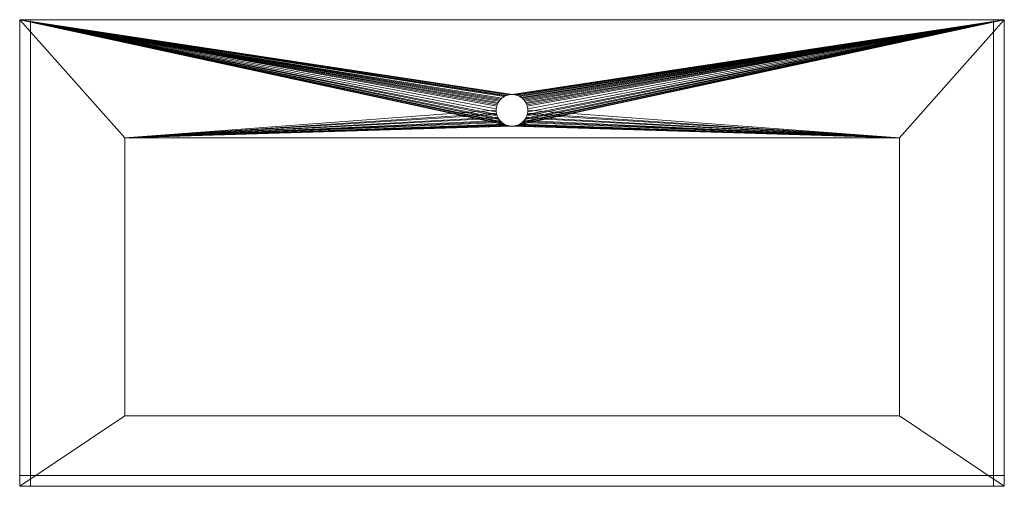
# Model space of a CAD drawing. Header units: millimetres. Extents: x -562 to 518, y -252 to 260.
import ezdxf

# ---------------------------------------------------------------- set-up
doc = ezdxf.new("R2010")
doc.units = ezdxf.units.MM
doc.layers.add('LUCIDO_1', color=1, linetype='Continuous', lineweight=20, true_color=0xff0000)

# ---------------------------------------------------------------- blocks, each defined once
blk = doc.blocks.new('Group-1')
at = {"layer": 'LUCIDO_1', "color": 124, "linetype": 'Continuous', "lineweight": 15, "true_color": 0x00aa66, "transparency": 33554687}
for points in [[(-562, 260, -2964.8), (-27.9, 176.9, -2964.8), (-26.5, 177.3, -2964.8)], [(-562, 260, -2964.8), (-39.3, 162.1, -2964.8), (-39.1, 163.6, -2964.8)], [(-562, 260, -2964.8), (-39.3, 159, -2964.8), (-39.3, 160.6, -2964.8)], [(-562, 260, -2964.8), (-29.3, 176.3, -2964.8), (-27.9, 176.9, -2964.8)], [(-26.5, 177.3, -2964.8), (-25, 177.6, -2964.8), (-562, 260, -2964.8)], [(-562, 260, -2964.8), (-33.2, 173.8, -2964.8), (-32, 174.8, -2964.8)], [(-562, 260, -2964.8), (-38.8, 165, -2964.8), (-38.3, 166.5, -2964.8)], [(-39.3, 160.6, -2964.8), (-39.3, 162.1, -2964.8), (-562, 260, -2964.8)], [(-562, 260, -2964.8), (-38.8, 156.1, -2964.8), (-39.1, 157.5, -2964.8)], [(518, 260, -2964.8), (-562, 260, -2964.8), (-25, 177.6, -2964.8), (-23.5, 177.8, -2964.8)], [(-562, 260, -2964.8), (-30.7, 175.6, -2964.8), (-29.3, 176.3, -2964.8)], [(-562, 260, -2964.8), (-34.3, 172.8, -2964.8), (-33.2, 173.8, -2964.8)], [(-32, 174.8, -2964.8), (-30.7, 175.6, -2964.8), (-562, 260, -2964.8)], [(-38.3, 166.5, -2964.8), (-37.7, 167.9, -2964.8), (-562, 260, -2964.8)], [(-37.7, 167.9, -2964.8), (-37, 169.2, -2964.8), (-562, 260, -2964.8)], [(-39.1, 157.5, -2964.8), (-39.3, 159, -2964.8), (-562, 260, -2964.8)], [(-562, 260, -2964.8), (-37, 151.9, -2964.8), (-37.7, 153.2, -2964.8)], [(-562, 260, -2964.8), (-37, 169.2, -2964.8), (-36.2, 170.5, -2964.8)], [(-39.1, 163.6, -2964.8), (-38.8, 165, -2964.8), (-562, 260, -2964.8)], [(-37.7, 153.2, -2964.8), (-38.3, 154.6, -2964.8), (-562, 260, -2964.8)], [(-38.3, 154.6, -2964.8), (-38.8, 156.1, -2964.8), (-562, 260, -2964.8)], [(-36.2, 170.5, -2964.8), (-35.3, 171.7, -2964.8), (-562, 260, -2964.8)], [(-35.3, 171.7, -2964.8), (-34.3, 172.8, -2964.8), (-562, 260, -2964.8)], [(-562, 260, -2964.8), (-34.3, 148.3, -2964.8), (-35.3, 149.4, -2964.8)], [(-35.3, 149.4, -2964.8), (-36.2, 150.6, -2964.8), (-562, 260, -2964.8)], [(-36.2, 150.6, -2964.8), (-37, 151.9, -2964.8), (-562, 260, -2964.8)], [(-562, 260, -2964.8), (-30.7, 145.5, -2964.8), (-32, 146.3, -2964.8)], [(-562, 260, -2964.8), (-26.5, 143.8, -2964.8), (-27.9, 144.2, -2964.8)], [(-32, 146.3, -2964.8), (-33.2, 147.3, -2964.8), (-562, 260, -2964.8)], [(-33.2, 147.3, -2964.8), (-34.3, 148.3, -2964.8), (-562, 260, -2964.8)], [(-27.9, 144.2, -2964.8), (-29.3, 144.8, -2964.8), (-562, 260, -2964.8)], [(-29.3, 144.8, -2964.8), (-30.7, 145.5, -2964.8), (-562, 260, -2964.8)], [(-562, 260, -2964.8), (-562, -252, -2964.8), (-446.7, -174.5, -2964.8), (-446.7, 130.5, -2964.8)], [(-25, 143.5, -2964.8), (-26.5, 143.8, -2964.8), (-562, 260, -2964.8), (-446.7, 130.5, -2964.8)], [(-562, 260, -2976.8), (-25, 177.6, -2976.8), (-26.5, 177.3, -2976.8)], [(-562, 260, -2976.8), (-30.7, 175.6, -2976.8), (-32, 174.8, -2976.8)], [(-26.5, 177.3, -2976.8), (-27.9, 176.9, -2976.8), (-562, 260, -2976.8)], [(-27.9, 176.9, -2976.8), (-29.3, 176.3, -2976.8), (-562, 260, -2976.8)], [(-562, 260, -2976.8), (-19, 177.6, -2976.8), (-20.5, 177.8, -2976.8)], [(-562, 260, -2976.8), (-38.8, 165, -2976.8), (-39.1, 163.6, -2976.8)], [(-562, 260, -2976.8), (-37, 169.2, -2976.8), (-37.7, 167.9, -2976.8)], [(-32, 174.8, -2976.8), (-33.2, 173.8, -2976.8), (-562, 260, -2976.8)], [(-33.2, 173.8, -2976.8), (-34.3, 172.8, -2976.8), (-562, 260, -2976.8)], [(-29.3, 176.3, -2976.8), (-30.7, 175.6, -2976.8), (-562, 260, -2976.8)], [(-562, 260, -2976.8), (-22, 177.9, -2976.8), (-23.5, 177.8, -2976.8)], [(-19, 177.6, -2976.8), (-562, 260, -2976.8), (518, 260, -2976.8)], [(-20.5, 177.8, -2976.8), (-22, 177.9, -2976.8), (-562, 260, -2976.8)], [(-39.1, 163.6, -2976.8), (-39.3, 162.1, -2976.8), (-562, 260, -2976.8)], [(-37.7, 167.9, -2976.8), (-38.3, 166.5, -2976.8), (-562, 260, -2976.8)], [(-562, 260, -2976.8), (-34.3, 172.8, -2976.8), (-35.3, 171.7, -2976.8)], [(-38.3, 166.5, -2976.8), (-38.8, 165, -2976.8), (-562, 260, -2976.8)], [(-35.3, 171.7, -2976.8), (-36.2, 170.5, -2976.8), (-562, 260, -2976.8)], [(-36.2, 170.5, -2976.8), (-37, 169.2, -2976.8), (-562, 260, -2976.8)], [(-23.5, 177.8, -2976.8), (-25, 177.6, -2976.8), (-562, 260, -2976.8)], [(-39.3, 162.1, -2976.8), (-39.3, 160.6, -2976.8), (-446.7, 130.5, -2976.8), (-562, 260, -2976.8)], [(-446.7, 130.5, -2976.8), (-446.7, -174.5, -2976.8), (-562, -252, -2976.8), (-562, 260, -2976.8)], [(-562, -252, -2976.8), (-562, -252, -2964.8), (-562, 260, -2964.8), (-562, 260, -2976.8), (-562, -252, -2976.8)], [(-562, 260, -2976.8), (-562, 260, -2964.8), (518, 260, -2964.8), (518, 260, -2976.8), (-562, 260, -2976.8)], [(-23.5, 177.8, -2964.8), (-22, 177.9, -2964.8), (518, 260, -2964.8)], [(518, 260, -2964.8), (-22, 177.9, -2964.8), (-20.5, 177.8, -2964.8)], [(-20.5, 177.8, -2964.8), (-19, 177.6, -2964.8), (518, 260, -2964.8)], [(-19, 177.6, -2964.8), (-17.5, 177.3, -2964.8), (518, 260, -2964.8)], [(518, 260, -2976.8), (-17.5, 177.3, -2976.8), (-19, 177.6, -2976.8)], [(-19, 143.5, -2976.8), (-17.5, 143.8, -2976.8), (518, 260, -2976.8), (403.1, 130.5, -2976.8)], [(518, 260, -2964.8), (-17.5, 177.3, -2964.8), (-16.1, 176.9, -2964.8)], [(-16.1, 176.9, -2976.8), (-17.5, 177.3, -2976.8), (518, 260, -2976.8)], [(518, 260, -2976.8), (-17.5, 143.8, -2976.8), (-16.1, 144.2, -2976.8)], [(-16.1, 176.9, -2964.8), (-14.7, 176.3, -2964.8), (518, 260, -2964.8)], [(518, 260, -2976.8), (-14.7, 176.3, -2976.8), (-16.1, 176.9, -2976.8)], [(-16.1, 144.2, -2976.8), (-14.7, 144.8, -2976.8), (518, 260, -2976.8)], [(-14.7, 176.3, -2964.8), (-13.3, 175.6, -2964.8), (518, 260, -2964.8)], [(518, 260, -2976.8), (-13.3, 175.6, -2976.8), (-14.7, 176.3, -2976.8)], [(-14.7, 144.8, -2976.8), (-13.3, 145.5, -2976.8), (518, 260, -2976.8)], [(-13.3, 175.6, -2964.8), (-12, 174.8, -2964.8), (518, 260, -2964.8)], [(-12, 174.8, -2976.8), (-13.3, 175.6, -2976.8), (518, 260, -2976.8)], [(518, 260, -2976.8), (-13.3, 145.5, -2976.8), (-12, 146.3, -2976.8)], [(518, 260, -2964.8), (-12, 174.8, -2964.8), (-10.8, 173.8, -2964.8)], [(518, 260, -2976.8), (-10.8, 173.8, -2976.8), (-12, 174.8, -2976.8)], [(-12, 146.3, -2976.8), (-10.8, 147.3, -2976.8), (518, 260, -2976.8)], [(-10.8, 173.8, -2964.8), (-9.7, 172.8, -2964.8), (518, 260, -2964.8)], [(518, 260, -2976.8), (-9.7, 172.8, -2976.8), (-10.8, 173.8, -2976.8)], [(-10.8, 147.3, -2976.8), (-9.7, 148.3, -2976.8), (518, 260, -2976.8)], [(518, 260, -2964.8), (-9.7, 172.8, -2964.8), (-8.7, 171.7, -2964.8)], [(-8.7, 171.7, -2976.8), (-9.7, 172.8, -2976.8), (518, 260, -2976.8)], [(518, 260, -2976.8), (-9.7, 148.3, -2976.8), (-8.7, 149.4, -2976.8)], [(-8.7, 171.7, -2964.8), (-7.8, 170.5, -2964.8), (518, 260, -2964.8)], [(-7.8, 170.5, -2976.8), (-8.7, 171.7, -2976.8), (518, 260, -2976.8)], [(-8.7, 149.4, -2976.8), (-7.8, 150.6, -2976.8), (518, 260, -2976.8)], [(-7.8, 170.5, -2964.8), (-7, 169.2, -2964.8), (518, 260, -2964.8)], [(518, 260, -2976.8), (-7, 169.2, -2976.8), (-7.8, 170.5, -2976.8)], [(-7.8, 150.6, -2976.8), (-7, 151.9, -2976.8), (518, 260, -2976.8)], [(518, 260, -2964.8), (-7, 169.2, -2964.8), (-6.3, 167.9, -2964.8)], [(-6.3, 167.9, -2976.8), (-7, 169.2, -2976.8), (518, 260, -2976.8)], [(518, 260, -2976.8), (-7, 151.9, -2976.8), (-6.3, 153.2, -2976.8)], [(-6.3, 167.9, -2964.8), (-5.7, 166.5, -2964.8), (518, 260, -2964.8)], [(-5.7, 166.5, -2976.8), (-6.3, 167.9, -2976.8), (518, 260, -2976.8)], [(-6.3, 153.2, -2976.8), (-5.7, 154.6, -2976.8), (518, 260, -2976.8)], [(-5.7, 166.5, -2964.8), (-5.2, 165, -2964.8), (518, 260, -2964.8)], [(518, 260, -2976.8), (-5.2, 165, -2976.8), (-5.7, 166.5, -2976.8)], [(-5.7, 154.6, -2976.8), (-5.2, 156.1, -2976.8), (518, 260, -2976.8)], [(518, 260, -2964.8), (-5.2, 165, -2964.8), (-4.9, 163.6, -2964.8)], [(518, 260, -2976.8), (-5.2, 156.1, -2976.8), (-4.9, 157.5, -2976.8)], [(-4.9, 163.6, -2976.8), (-5.2, 165, -2976.8), (518, 260, -2976.8)], [(-4.9, 163.6, -2964.8), (-4.7, 162.1, -2964.8), (518, 260, -2964.8)], [(518, 260, -2976.8), (-4.7, 162.1, -2976.8), (-4.9, 163.6, -2976.8)], [(-4.9, 157.5, -2976.8), (-4.7, 159, -2976.8), (518, 260, -2976.8)], [(-4.7, 162.1, -2964.8), (-4.7, 160.6, -2964.8), (403.1, 130.5, -2964.8), (518, 260, -2964.8)], [(518, 260, -2976.8), (-4.7, 159, -2976.8), (-4.7, 160.6, -2976.8)], [(-4.7, 160.6, -2976.8), (-4.7, 162.1, -2976.8), (518, 260, -2976.8)], [(403.1, 130.5, -2964.8), (403.1, -174.5, -2964.8), (518, -252, -2964.8), (518, 260, -2964.8)], [(518, 260, -2976.8), (518, -252, -2976.8), (403.1, -174.5, -2976.8), (403.1, 130.5, -2976.8)], [(518, 260, -2976.8), (518, 260, -2964.8), (518, -252, -2964.8), (518, -252, -2976.8), (518, 260, -2976.8)], [(-34.3, 172.8, -2976.8), (-34.3, 172.8, -2964.8), (-35.3, 171.7, -2964.8), (-35.3, 171.7, -2976.8), (-34.3, 172.8, -2976.8)], [(-33.2, 173.8, -2976.8), (-33.2, 173.8, -2964.8), (-34.3, 172.8, -2964.8), (-34.3, 172.8, -2976.8), (-33.2, 173.8, -2976.8)], [(-32, 174.8, -2976.8), (-32, 174.8, -2964.8), (-33.2, 173.8, -2964.8), (-33.2, 173.8, -2976.8), (-32, 174.8, -2976.8)], [(-30.7, 175.6, -2976.8), (-30.7, 175.6, -2964.8), (-32, 174.8, -2964.8), (-32, 174.8, -2976.8), (-30.7, 175.6, -2976.8)], [(-29.3, 176.3, -2976.8), (-29.3, 176.3, -2964.8), (-30.7, 175.6, -2964.8), (-30.7, 175.6, -2976.8), (-29.3, 176.3, -2976.8)], [(-27.9, 176.9, -2976.8), (-27.9, 176.9, -2964.8), (-29.3, 176.3, -2964.8), (-29.3, 176.3, -2976.8), (-27.9, 176.9, -2976.8)], [(-26.5, 177.3, -2976.8), (-26.5, 177.3, -2964.8), (-27.9, 176.9, -2964.8), (-27.9, 176.9, -2976.8), (-26.5, 177.3, -2976.8)], [(-25, 177.6, -2976.8), (-25, 177.6, -2964.8), (-26.5, 177.3, -2964.8), (-26.5, 177.3, -2976.8), (-25, 177.6, -2976.8)], [(-23.5, 177.8, -2976.8), (-23.5, 177.8, -2964.8), (-25, 177.6, -2964.8), (-25, 177.6, -2976.8), (-23.5, 177.8, -2976.8)], [(-22, 177.9, -2976.8), (-22, 177.9, -2964.8), (-23.5, 177.8, -2964.8), (-23.5, 177.8, -2976.8), (-22, 177.9, -2976.8)], [(-20.5, 177.8, -2976.8), (-20.5, 177.8, -2964.8), (-22, 177.9, -2964.8), (-22, 177.9, -2976.8), (-20.5, 177.8, -2976.8)], [(-19, 177.6, -2976.8), (-19, 177.6, -2964.8), (-20.5, 177.8, -2964.8), (-20.5, 177.8, -2976.8), (-19, 177.6, -2976.8)], [(-17.5, 177.3, -2976.8), (-17.5, 177.3, -2964.8), (-19, 177.6, -2964.8), (-19, 177.6, -2976.8), (-17.5, 177.3, -2976.8)], [(-16.1, 176.9, -2976.8), (-16.1, 176.9, -2964.8), (-17.5, 177.3, -2964.8), (-17.5, 177.3, -2976.8), (-16.1, 176.9, -2976.8)], [(-14.7, 176.3, -2976.8), (-14.7, 176.3, -2964.8), (-16.1, 176.9, -2964.8), (-16.1, 176.9, -2976.8), (-14.7, 176.3, -2976.8)], [(-13.3, 175.6, -2976.8), (-13.3, 175.6, -2964.8), (-14.7, 176.3, -2964.8), (-14.7, 176.3, -2976.8), (-13.3, 175.6, -2976.8)], [(-12, 174.8, -2976.8), (-12, 174.8, -2964.8), (-13.3, 175.6, -2964.8), (-13.3, 175.6, -2976.8), (-12, 174.8, -2976.8)], [(-10.8, 173.8, -2976.8), (-10.8, 173.8, -2964.8), (-12, 174.8, -2964.8), (-12, 174.8, -2976.8), (-10.8, 173.8, -2976.8)], [(-9.7, 172.8, -2976.8), (-9.7, 172.8, -2964.8), (-10.8, 173.8, -2964.8), (-10.8, 173.8, -2976.8), (-9.7, 172.8, -2976.8)], [(-8.7, 171.7, -2976.8), (-8.7, 171.7, -2964.8), (-9.7, 172.8, -2964.8), (-9.7, 172.8, -2976.8), (-8.7, 171.7, -2976.8)], [(-39.1, 163.6, -2976.8), (-39.1, 163.6, -2964.8), (-39.3, 162.1, -2964.8), (-39.3, 162.1, -2976.8), (-39.1, 163.6, -2976.8)], [(-39.3, 162.1, -2976.8), (-39.3, 162.1, -2964.8), (-39.3, 160.6, -2964.8), (-39.3, 160.6, -2976.8), (-39.3, 162.1, -2976.8)], [(-38.8, 165, -2976.8), (-38.8, 165, -2964.8), (-39.1, 163.6, -2964.8), (-39.1, 163.6, -2976.8), (-38.8, 165, -2976.8)], [(-38.3, 166.5, -2976.8), (-38.3, 166.5, -2964.8), (-38.8, 165, -2964.8), (-38.8, 165, -2976.8), (-38.3, 166.5, -2976.8)], [(-37.7, 167.9, -2976.8), (-37.7, 167.9, -2964.8), (-38.3, 166.5, -2964.8), (-38.3, 166.5, -2976.8), (-37.7, 167.9, -2976.8)], [(-37, 169.2, -2976.8), (-37, 169.2, -2964.8), (-37.7, 167.9, -2964.8), (-37.7, 167.9, -2976.8), (-37, 169.2, -2976.8)], [(-36.2, 170.5, -2976.8), (-36.2, 170.5, -2964.8), (-37, 169.2, -2964.8), (-37, 169.2, -2976.8), (-36.2, 170.5, -2976.8)], [(-35.3, 171.7, -2976.8), (-35.3, 171.7, -2964.8), (-36.2, 170.5, -2964.8), (-36.2, 170.5, -2976.8), (-35.3, 171.7, -2976.8)], [(-7.8, 170.5, -2976.8), (-7.8, 170.5, -2964.8), (-8.7, 171.7, -2964.8), (-8.7, 171.7, -2976.8), (-7.8, 170.5, -2976.8)], [(-7, 169.2, -2976.8), (-7, 169.2, -2964.8), (-7.8, 170.5, -2964.8), (-7.8, 170.5, -2976.8), (-7, 169.2, -2976.8)], [(-6.3, 167.9, -2976.8), (-6.3, 167.9, -2964.8), (-7, 169.2, -2964.8), (-7, 169.2, -2976.8), (-6.3, 167.9, -2976.8)], [(-5.7, 166.5, -2976.8), (-5.7, 166.5, -2964.8), (-6.3, 167.9, -2964.8), (-6.3, 167.9, -2976.8), (-5.7, 166.5, -2976.8)], [(-5.2, 165, -2976.8), (-5.2, 165, -2964.8), (-5.7, 166.5, -2964.8), (-5.7, 166.5, -2976.8), (-5.2, 165, -2976.8)], [(-4.9, 163.6, -2976.8), (-4.9, 163.6, -2964.8), (-5.2, 165, -2964.8), (-5.2, 165, -2976.8), (-4.9, 163.6, -2976.8)], [(-4.7, 162.1, -2976.8), (-4.7, 162.1, -2964.8), (-4.9, 163.6, -2964.8), (-4.9, 163.6, -2976.8), (-4.7, 162.1, -2976.8)], [(-4.7, 160.6, -2976.8), (-4.7, 160.6, -2964.8), (-4.7, 162.1, -2964.8), (-4.7, 162.1, -2976.8), (-4.7, 160.6, -2976.8)], [(-446.7, 130.5, -2976.8), (-39.3, 160.6, -2976.8), (-39.3, 159, -2976.8)], [(-39.3, 159, -2976.8), (-39.1, 157.5, -2976.8), (-446.7, 130.5, -2976.8)], [(-39.1, 157.5, -2976.8), (-38.8, 156.1, -2976.8), (-446.7, 130.5, -2976.8)], [(-446.7, 130.5, -2976.8), (-38.8, 156.1, -2976.8), (-38.3, 154.6, -2976.8)], [(-38.3, 154.6, -2976.8), (-37.7, 153.2, -2976.8), (-446.7, 130.5, -2976.8)], [(-37.7, 153.2, -2976.8), (-37, 151.9, -2976.8), (-446.7, 130.5, -2976.8)], [(-446.7, 130.5, -2976.8), (-37, 151.9, -2976.8), (-36.2, 150.6, -2976.8)], [(-39.3, 160.6, -2976.8), (-39.3, 160.6, -2964.8), (-39.3, 159, -2964.8), (-39.3, 159, -2976.8), (-39.3, 160.6, -2976.8)], [(-39.3, 159, -2976.8), (-39.3, 159, -2964.8), (-39.1, 157.5, -2964.8), (-39.1, 157.5, -2976.8), (-39.3, 159, -2976.8)], [(-39.1, 157.5, -2976.8), (-39.1, 157.5, -2964.8), (-38.8, 156.1, -2964.8), (-38.8, 156.1, -2976.8), (-39.1, 157.5, -2976.8)], [(-38.8, 156.1, -2976.8), (-38.8, 156.1, -2964.8), (-38.3, 154.6, -2964.8), (-38.3, 154.6, -2976.8), (-38.8, 156.1, -2976.8)], [(-38.3, 154.6, -2976.8), (-38.3, 154.6, -2964.8), (-37.7, 153.2, -2964.8), (-37.7, 153.2, -2976.8), (-38.3, 154.6, -2976.8)], [(-37.7, 153.2, -2976.8), (-37.7, 153.2, -2964.8), (-37, 151.9, -2964.8), (-37, 151.9, -2976.8), (-37.7, 153.2, -2976.8)], [(-37, 151.9, -2976.8), (-37, 151.9, -2964.8), (-36.2, 150.6, -2964.8), (-36.2, 150.6, -2976.8), (-37, 151.9, -2976.8)], [(-7.8, 150.6, -2976.8), (-7.8, 150.6, -2964.8), (-7, 151.9, -2964.8), (-7, 151.9, -2976.8), (-7.8, 150.6, -2976.8)], [(403.1, 130.5, -2964.8), (-7, 151.9, -2964.8), (-7.8, 150.6, -2964.8)], [(-7, 151.9, -2976.8), (-7, 151.9, -2964.8), (-6.3, 153.2, -2964.8), (-6.3, 153.2, -2976.8), (-7, 151.9, -2976.8)], [(-6.3, 153.2, -2964.8), (-7, 151.9, -2964.8), (403.1, 130.5, -2964.8)], [(-6.3, 153.2, -2976.8), (-6.3, 153.2, -2964.8), (-5.7, 154.6, -2964.8), (-5.7, 154.6, -2976.8), (-6.3, 153.2, -2976.8)], [(-5.7, 154.6, -2964.8), (-6.3, 153.2, -2964.8), (403.1, 130.5, -2964.8)], [(-5.7, 154.6, -2976.8), (-5.7, 154.6, -2964.8), (-5.2, 156.1, -2964.8), (-5.2, 156.1, -2976.8), (-5.7, 154.6, -2976.8)], [(403.1, 130.5, -2964.8), (-5.2, 156.1, -2964.8), (-5.7, 154.6, -2964.8)], [(-5.2, 156.1, -2976.8), (-5.2, 156.1, -2964.8), (-4.9, 157.5, -2964.8), (-4.9, 157.5, -2976.8), (-5.2, 156.1, -2976.8)], [(-4.9, 157.5, -2964.8), (-5.2, 156.1, -2964.8), (403.1, 130.5, -2964.8)], [(-4.9, 157.5, -2976.8), (-4.9, 157.5, -2964.8), (-4.7, 159, -2964.8), (-4.7, 159, -2976.8), (-4.9, 157.5, -2976.8)], [(-4.7, 159, -2964.8), (-4.9, 157.5, -2964.8), (403.1, 130.5, -2964.8)], [(-4.7, 159, -2976.8), (-4.7, 159, -2964.8), (-4.7, 160.6, -2964.8), (-4.7, 160.6, -2976.8), (-4.7, 159, -2976.8)], [(403.1, 130.5, -2964.8), (-4.7, 160.6, -2964.8), (-4.7, 159, -2964.8)], [(-36.2, 150.6, -2976.8), (-35.3, 149.4, -2976.8), (-446.7, 130.5, -2976.8)], [(-35.3, 149.4, -2976.8), (-34.3, 148.3, -2976.8), (-446.7, 130.5, -2976.8)], [(-446.7, 130.5, -2976.8), (-34.3, 148.3, -2976.8), (-33.2, 147.3, -2976.8)], [(-446.7, 130.5, -2976.8), (-33.2, 147.3, -2976.8), (-32, 146.3, -2976.8)], [(-32, 146.3, -2976.8), (-30.7, 145.5, -2976.8), (-446.7, 130.5, -2976.8)], [(-446.7, 130.5, -2976.8), (-30.7, 145.5, -2976.8), (-29.3, 144.8, -2976.8)], [(-446.7, 130.5, -2976.8), (-29.3, 144.8, -2976.8), (-27.9, 144.2, -2976.8)], [(-446.7, 130.5, -2976.8), (-27.9, 144.2, -2976.8), (-26.5, 143.8, -2976.8)], [(-26.5, 143.8, -2976.8), (-25, 143.5, -2976.8), (-446.7, 130.5, -2976.8)], [(-23.5, 143.3, -2964.8), (-25, 143.5, -2964.8), (-446.7, 130.5, -2964.8)], [(-446.7, 130.5, -2976.8), (-25, 143.5, -2976.8), (-23.5, 143.3, -2976.8)], [(-446.7, 130.5, -2964.8), (-22, 143.2, -2964.8), (-23.5, 143.3, -2964.8)], [(-446.7, 130.5, -2976.8), (-23.5, 143.3, -2976.8), (-22, 143.2, -2976.8)], [(-22, 143.2, -2964.8), (-446.7, 130.5, -2964.8), (403.1, 130.5, -2964.8)], [(-22, 143.2, -2976.8), (403.1, 130.5, -2976.8), (-446.7, 130.5, -2976.8)], [(-36.2, 150.6, -2976.8), (-36.2, 150.6, -2964.8), (-35.3, 149.4, -2964.8), (-35.3, 149.4, -2976.8), (-36.2, 150.6, -2976.8)], [(-35.3, 149.4, -2976.8), (-35.3, 149.4, -2964.8), (-34.3, 148.3, -2964.8), (-34.3, 148.3, -2976.8), (-35.3, 149.4, -2976.8)], [(-34.3, 148.3, -2976.8), (-34.3, 148.3, -2964.8), (-33.2, 147.3, -2964.8), (-33.2, 147.3, -2976.8), (-34.3, 148.3, -2976.8)], [(-33.2, 147.3, -2976.8), (-33.2, 147.3, -2964.8), (-32, 146.3, -2964.8), (-32, 146.3, -2976.8), (-33.2, 147.3, -2976.8)], [(-32, 146.3, -2976.8), (-32, 146.3, -2964.8), (-30.7, 145.5, -2964.8), (-30.7, 145.5, -2976.8), (-32, 146.3, -2976.8)], [(-30.7, 145.5, -2976.8), (-30.7, 145.5, -2964.8), (-29.3, 144.8, -2964.8), (-29.3, 144.8, -2976.8), (-30.7, 145.5, -2976.8)], [(-29.3, 144.8, -2976.8), (-29.3, 144.8, -2964.8), (-27.9, 144.2, -2964.8), (-27.9, 144.2, -2976.8), (-29.3, 144.8, -2976.8)], [(-27.9, 144.2, -2976.8), (-27.9, 144.2, -2964.8), (-26.5, 143.8, -2964.8), (-26.5, 143.8, -2976.8), (-27.9, 144.2, -2976.8)], [(-26.5, 143.8, -2976.8), (-26.5, 143.8, -2964.8), (-25, 143.5, -2964.8), (-25, 143.5, -2976.8), (-26.5, 143.8, -2976.8)], [(-25, 143.5, -2976.8), (-25, 143.5, -2964.8), (-23.5, 143.3, -2964.8), (-23.5, 143.3, -2976.8), (-25, 143.5, -2976.8)], [(-23.5, 143.3, -2976.8), (-23.5, 143.3, -2964.8), (-22, 143.2, -2964.8), (-22, 143.2, -2976.8), (-23.5, 143.3, -2976.8)], [(-22, 143.2, -2976.8), (-22, 143.2, -2964.8), (-20.5, 143.3, -2964.8), (-20.5, 143.3, -2976.8), (-22, 143.2, -2976.8)], [(403.1, 130.5, -2964.8), (-20.5, 143.3, -2964.8), (-22, 143.2, -2964.8)], [(403.1, 130.5, -2976.8), (-22, 143.2, -2976.8), (-20.5, 143.3, -2976.8)], [(-20.5, 143.3, -2976.8), (-20.5, 143.3, -2964.8), (-19, 143.5, -2964.8), (-19, 143.5, -2976.8), (-20.5, 143.3, -2976.8)], [(403.1, 130.5, -2964.8), (-19, 143.5, -2964.8), (-20.5, 143.3, -2964.8)], [(-20.5, 143.3, -2976.8), (-19, 143.5, -2976.8), (403.1, 130.5, -2976.8)], [(-19, 143.5, -2976.8), (-19, 143.5, -2964.8), (-17.5, 143.8, -2964.8), (-17.5, 143.8, -2976.8), (-19, 143.5, -2976.8)], [(-17.5, 143.8, -2964.8), (-19, 143.5, -2964.8), (403.1, 130.5, -2964.8)], [(-17.5, 143.8, -2976.8), (-17.5, 143.8, -2964.8), (-16.1, 144.2, -2964.8), (-16.1, 144.2, -2976.8), (-17.5, 143.8, -2976.8)], [(403.1, 130.5, -2964.8), (-16.1, 144.2, -2964.8), (-17.5, 143.8, -2964.8)], [(-16.1, 144.2, -2976.8), (-16.1, 144.2, -2964.8), (-14.7, 144.8, -2964.8), (-14.7, 144.8, -2976.8), (-16.1, 144.2, -2976.8)], [(403.1, 130.5, -2964.8), (-14.7, 144.8, -2964.8), (-16.1, 144.2, -2964.8)], [(-14.7, 144.8, -2976.8), (-14.7, 144.8, -2964.8), (-13.3, 145.5, -2964.8), (-13.3, 145.5, -2976.8), (-14.7, 144.8, -2976.8)], [(403.1, 130.5, -2964.8), (-13.3, 145.5, -2964.8), (-14.7, 144.8, -2964.8)], [(-13.3, 145.5, -2976.8), (-13.3, 145.5, -2964.8), (-12, 146.3, -2964.8), (-12, 146.3, -2976.8), (-13.3, 145.5, -2976.8)], [(-12, 146.3, -2964.8), (-13.3, 145.5, -2964.8), (403.1, 130.5, -2964.8)], [(-12, 146.3, -2976.8), (-12, 146.3, -2964.8), (-10.8, 147.3, -2964.8), (-10.8, 147.3, -2976.8), (-12, 146.3, -2976.8)], [(403.1, 130.5, -2964.8), (-10.8, 147.3, -2964.8), (-12, 146.3, -2964.8)], [(-10.8, 147.3, -2976.8), (-10.8, 147.3, -2964.8), (-9.7, 148.3, -2964.8), (-9.7, 148.3, -2976.8), (-10.8, 147.3, -2976.8)], [(403.1, 130.5, -2964.8), (-9.7, 148.3, -2964.8), (-10.8, 147.3, -2964.8)], [(-9.7, 148.3, -2976.8), (-9.7, 148.3, -2964.8), (-8.7, 149.4, -2964.8), (-8.7, 149.4, -2976.8), (-9.7, 148.3, -2976.8)], [(-8.7, 149.4, -2964.8), (-9.7, 148.3, -2964.8), (403.1, 130.5, -2964.8)], [(-8.7, 149.4, -2976.8), (-8.7, 149.4, -2964.8), (-7.8, 150.6, -2964.8), (-7.8, 150.6, -2976.8), (-8.7, 149.4, -2976.8)], [(-7.8, 150.6, -2964.8), (-8.7, 149.4, -2964.8), (403.1, 130.5, -2964.8)], [(-446.7, -174.5, -2964.8), (-446.7, -174.5, -2976.8), (-446.7, 130.5, -2976.8), (-446.7, 130.5, -2964.8), (-446.7, -174.5, -2964.8)], [(-446.7, 130.5, -2964.8), (-446.7, 130.5, -2976.8), (403.1, 130.5, -2976.8), (403.1, 130.5, -2964.8), (-446.7, 130.5, -2964.8)], [(403.1, 130.5, -2964.8), (403.1, 130.5, -2976.8), (403.1, -174.5, -2976.8), (403.1, -174.5, -2964.8), (403.1, 130.5, -2964.8)], [(403.1, -174.5, -2964.8), (-446.7, -174.5, -2964.8), (-562, -252, -2964.8), (518, -252, -2964.8)], [(518, -252, -2976.8), (-562, -252, -2976.8), (-446.7, -174.5, -2976.8), (403.1, -174.5, -2976.8)], [(403.1, -174.5, -2964.8), (403.1, -174.5, -2976.8), (-446.7, -174.5, -2976.8), (-446.7, -174.5, -2964.8), (403.1, -174.5, -2964.8)], [(518, -252, -2976.8), (518, -252, -2964.8), (-562, -252, -2964.8), (-562, -252, -2976.8), (518, -252, -2976.8)]]:
    blk.add_polyline3d(points, dxfattribs=at)
blk = doc.blocks.new('Group-2')
at = {"layer": 'LUCIDO_1', "color": 124, "linetype": 'Continuous', "lineweight": 15, "true_color": 0x00aa66, "transparency": 33554687}
for points in [[(-562, 260, -2974.8), (-550, 260, -2974.8), (-550, 260, -3084.8), (-562, 260, -3084.8), (-562, 260, -2974.8)], [(-562, 260, -3084.8), (-562, -252, -3084.8), (-562, -252, -2974.8), (-562, 260, -2974.8), (-562, 260, -3084.8)], [(-550, 260, -3084.8), (-550, -252, -3084.8), (-562, -252, -3084.8), (-562, 260, -3084.8), (-550, 260, -3084.8)], [(-562, 260, -2974.8), (-562, -252, -2974.8), (-550, -252, -2974.8), (-550, 260, -2974.8), (-562, 260, -2974.8)], [(-550, 260, -2974.8), (-550, -252, -2974.8), (-550, -252, -3084.8), (-550, 260, -3084.8), (-550, 260, -2974.8)], [(518, 260, -2974.8), (506, 260, -2974.8), (506, 260, -3084.8), (518, 260, -3084.8), (518, 260, -2974.8)], [(506, 260, -3084.8), (506, -252, -3084.8), (518, -252, -3084.8), (518, 260, -3084.8), (506, 260, -3084.8)], [(506, 260, -2974.8), (506, -252, -2974.8), (506, -252, -3084.8), (506, 260, -3084.8), (506, 260, -2974.8)], [(518, 260, -2974.8), (518, -252, -2974.8), (506, -252, -2974.8), (506, 260, -2974.8), (518, 260, -2974.8)], [(518, 260, -3084.8), (518, -252, -3084.8), (518, -252, -2974.8), (518, 260, -2974.8), (518, 260, -3084.8)], [(-562, -240, -2974.8), (-562, -252, -2974.8), (-562, -252, -3084.8), (-562, -240, -3084.8), (-562, -240, -2974.8)], [(518, -240, -3084.8), (-562, -240, -3084.8), (-562, -240, -2974.8), (518, -240, -2974.8), (518, -240, -3084.8)], [(518, -252, -3084.8), (-562, -252, -3084.8), (-562, -240, -3084.8), (518, -240, -3084.8), (518, -252, -3084.8)], [(518, -240, -2974.8), (-562, -240, -2974.8), (-562, -252, -2974.8), (518, -252, -2974.8), (518, -240, -2974.8)], [(518, -240, -2974.8), (518, -252, -2974.8), (518, -252, -3084.8), (518, -240, -3084.8), (518, -240, -2974.8)], [(518, -252, -2974.8), (-562, -252, -2974.8), (-562, -252, -3084.8), (518, -252, -3084.8), (518, -252, -2974.8)], [(-562, -252, -2974.8), (-550, -252, -2974.8), (-550, -252, -3084.8), (-562, -252, -3084.8), (-562, -252, -2974.8)], [(518, -252, -2974.8), (506, -252, -2974.8), (506, -252, -3084.8), (518, -252, -3084.8), (518, -252, -2974.8)]]:
    blk.add_polyline3d(points, dxfattribs=at)
at = {"layer": 'LUCIDO_1', "color": 124, "true_color": 0x00aa66, "transparency": 33554687}
blk.add_blockref('Group-1', (0, 0), dxfattribs=at)

msp = doc.modelspace()

# ---------------------------------------------------------------- block references
at = {"layer": 'LUCIDO_1', "color": 124, "true_color": 0x00aa66, "transparency": 33554687}
msp.add_blockref('Group-2', (0, 0), dxfattribs=at)

doc.saveas('drawing.dxf')
